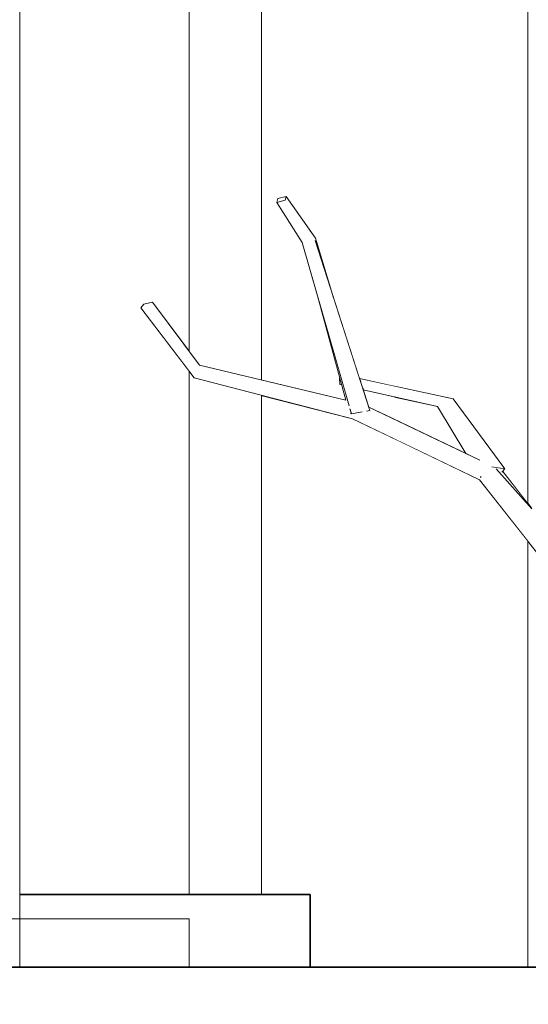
# Model space of a CAD drawing. Extents: x -289599 to -184549, y 66678 to 295474.
# Tile 176 of 256: x -265800 to -265590, y 71498 to 71905. Entities that reach past the tile are written whole.
import ezdxf

# ---------------------------------------------------------------- set-up
doc = ezdxf.new("R2010")
doc.units = 0
doc.header["$MEASUREMENT"] = 0
doc.linetypes.add('Wipeout_Contour', pattern=[1000, 0, -1000])
for name, color, linetype in [('arch drzewa', 8, 'Continuous'), ('Arch wyposarzenie', 8, 'Continuous'), ('Model blacharka', 8, 'Continuous'), ('Model stropy', 8, 'Continuous'), ('Model Ściany', 8, 'Continuous')]:
    doc.layers.add(name, color=color, linetype=linetype)
for name, color, linetype, lineweight in [('arch drzewa_Nr_Pióra__4', 8, 'Continuous', 9), ('Arch wyposarzenie_Nr_Pióra__4', 8, 'Continuous', 9), ('Model blacharka_Nr_Pióra__26', 8, 'Continuous', 35), ('Model stropy_Nr_Pióra__26', 8, 'Continuous', 35), ('Model Ściany_Nr_Pióra__87', 8, 'Continuous', 20)]:
    doc.layers.add(name, color=color, linetype=linetype, lineweight=lineweight)

msp = doc.modelspace()

# ---------------------------------------------------------------- wipeouts: each hides what was drawn before it
at = {"color": 254, "linetype": 'Wipeout_Contour', "lineweight": 0, "ltscale": 1611780.304089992}
msp.add_wipeout([(-265644.89, 71731.85), (-265644.89, 71513.5), (-265589.89, 71513.5), (-265589.89, 71689.62), (-265609.83, 71715)], dxfattribs=at).dxf.layer = 'Arch wyposarzenie'
at = {"color": 254, "linetype": 'Wipeout_Contour', "lineweight": 0, "ltscale": 1290709.204890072}
msp.add_wipeout([(-266149.89, 71533.5), (-266149.89, 71513.5), (-265799.89, 71513.5), (-265799.89, 71533.5)], dxfattribs=at).dxf.layer = 'Model Ściany'

# ---------------------------------------------------------------- next in the draw order: wipeouts: each hides what was drawn before it
at = {"color": 254, "linetype": 'Wipeout_Contour', "lineweight": 0, "ltscale": 1289596.121348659}
msp.add_wipeout([(-265627.26, 71745.26), (-265644.89, 71749.24), (-265644.89, 71739.87), (-265615.47, 71725.86)], dxfattribs=at).dxf.layer = 'Arch wyposarzenie'
at = {"color": 254, "linetype": 'Wipeout_Contour', "lineweight": 0, "ltscale": 1289802.730812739}
msp.add_wipeout([(-265799.89, 71543.5), (-265799.89, 71513.5), (-265679.89, 71513.5), (-265679.89, 71543.5)], dxfattribs=at).dxf.layer = 'Model blacharka'

# ---------------------------------------------------------------- next in the draw order: linework, layer by layer
at = {"layer": 'Model Ściany_Nr_Pióra__87', "linetype": 'Continuous'}
for p, q in [((-266149.89, 71533.5), (-265799.89, 71533.5)), ((-265799.89, 71533.5), (-265729.89, 71533.5))]:
    msp.add_line(p, q, dxfattribs=at)

# ---------------------------------------------------------------- next in the draw order: wipeouts: each hides what was drawn before it
at = {"color": 254, "linetype": 'Wipeout_Contour', "lineweight": 0, "ltscale": 4516282.06722514}
msp.add_wipeout([(-265624.79, 74318.5), (-265644.89, 74318.5), (-265644.89, 71753.65), (-265620.69, 71748.38), (-265599.41, 71719.53), (-265600.28, 71718.42), (-265589.89, 71705.18), (-265589.89, 72091.12), (-265617.03, 72099.59), (-265618.35, 72101.29), (-265616.21, 72103.42), (-265589.89, 72095.35), (-265589.89, 74338.77), (-265589.98, 74338.6)], dxfattribs=at).dxf.layer = 'Arch wyposarzenie'
at = {"color": 254, "linetype": 'Wipeout_Contour', "lineweight": 0, "ltscale": 2903697.074936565}
msp.add_wipeout([(-265799.89, 73993.5), (-265799.89, 71543.5), (-265729.89, 71543.5), (-265729.89, 71759.85), (-265749.85, 71786), (-265748.57, 71787.59), (-265745.03, 71788.38), (-265729.89, 71768.1), (-265729.89, 73993.5)], dxfattribs=at).dxf.layer = 'Model Ściany'

# ---------------------------------------------------------------- next in the draw order: linework, layer by layer
at = {"layer": 'Model Ściany_Nr_Pióra__87', "linetype": 'Continuous'}
msp.add_line((-265799.89, 71533.5), (-265799.89, 73993.5), dxfattribs=at)

# ---------------------------------------------------------------- next in the draw order: wipeouts: each hides what was drawn before it
at = {"color": 254, "linetype": 'Wipeout_Contour', "lineweight": 0, "ltscale": 1934145.314064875}
msp.add_wipeout([(-265601.73, 71719.12), (-265602.98, 71719.53), (-265588.3, 71702.89), (-265588.41, 71703.3), (-265600.28, 71718.42), (-265600.56, 71718.05)], dxfattribs=at).dxf.layer = 'arch drzewa'
at = {"color": 254, "linetype": 'Wipeout_Contour', "lineweight": 0, "ltscale": 2256857.467675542}
msp.add_wipeout([(-265699.89, 71543.5), (-265679.89, 71543.5), (-265679.89, 71513.5), (-265644.89, 71513.5), (-265644.89, 71731.85), (-265662.31, 71740.22), (-265699.89, 71749.89)], dxfattribs=at).dxf.layer = 'Arch wyposarzenie'

# ---------------------------------------------------------------- next in the draw order: linework, layer by layer
at = {"layer": 'Model blacharka_Nr_Pióra__26', "linetype": 'Continuous'}
msp.add_line((-265799.89, 71543.5), (-265679.89, 71543.5), dxfattribs=at)

# ---------------------------------------------------------------- next in the draw order: wipeouts: each hides what was drawn before it
at = {"color": 254, "linetype": 'Wipeout_Contour', "lineweight": 0, "ltscale": 1289425.253340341}
msp.add_wipeout([(-265602.98, 71719.53), (-265609.83, 71715), (-265586.62, 71696.46), (-265588.3, 71702.89)], dxfattribs=at).dxf.layer = 'arch drzewa'
at = {"color": 254, "linetype": 'Wipeout_Contour', "lineweight": 0, "ltscale": 6129099.712284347}
msp.add_wipeout([(-265699.79, 74338.6), (-265699.89, 74338.77), (-265699.89, 71756.18), (-265665.16, 71747.83), (-265666.88, 71754.22), (-265667.65, 71754.39), (-265667.74, 71757.04), (-265667.65, 71757.09), (-265676.8, 71790.98), (-265683.14, 71813.06), (-265693.59, 71829.63), (-265693.24, 71831.19), (-265689.75, 71832.08), (-265677.65, 71814.82), (-265670.18, 71790.22), (-265659.46, 71756.82), (-265644.89, 71753.65), (-265644.89, 74318.5), (-265664.98, 74318.5)], dxfattribs=at).dxf.layer = 'Arch wyposarzenie'
at = {"color": 254, "linetype": 'Wipeout_Contour', "lineweight": 0, "ltscale": 1926976.399866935}
msp.add_wipeout([(-266429.89, 71363.5), (-266079.89, 71363.5), (-266079.89, 71263.5), (-260835.35, 71263.5), (-260835.35, 71513.5), (-266429.89, 71513.5)], dxfattribs=at).dxf.layer = 'Model stropy'

# ---------------------------------------------------------------- next in the draw order: linework, layer by layer
at = {"layer": 'Model blacharka_Nr_Pióra__26', "linetype": 'Continuous'}
msp.add_line((-265679.89, 71513.5), (-265679.89, 71543.5), dxfattribs=at)
at = {"layer": 'Model stropy_Nr_Pióra__26', "linetype": 'Continuous'}
msp.add_line((-266429.89, 71513.5), (-260835.35, 71513.5), dxfattribs=at)
at = {"layer": 'Model Ściany_Nr_Pióra__87', "linetype": 'Continuous'}
for p, q in [((-265799.89, 71513.5), (-265799.89, 71533.5)), ((-265729.89, 71513.5), (-265729.89, 71533.5))]:
    msp.add_line(p, q, dxfattribs=at)

# ---------------------------------------------------------------- next in the draw order: wipeouts: each hides what was drawn before it
at = {"color": 254, "linetype": 'Wipeout_Contour', "lineweight": 0, "ltscale": 1289850.929821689}
msp.add_wipeout([(-265725.6, 71762.37), (-265725.12, 71759.41), (-265664.91, 71747.48), (-265665.08, 71747.81)], dxfattribs=at).dxf.layer = 'arch drzewa'
at = {"color": 254, "linetype": 'Wipeout_Contour', "lineweight": 0, "ltscale": 967049.086357}
msp.add_wipeout([(-265609.83, 71715), (-265582.32, 71679.99), (-265586.62, 71696.46)], dxfattribs=at).dxf.layer = 'arch drzewa'
at = {"color": 254, "linetype": 'Wipeout_Contour', "lineweight": 0, "ltscale": 1289671.758691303}
msp.add_wipeout([(-265657.97, 71752.2), (-265655.66, 71745.01), (-265644.89, 71739.87), (-265644.89, 71749.24)], dxfattribs=at).dxf.layer = 'Arch wyposarzenie'

# ---------------------------------------------------------------- next in the draw order: linework, layer by layer
at = {"layer": 'Arch wyposarzenie_Nr_Pióra__4', "linetype": 'Continuous'}
for p, q in [((-265589.89, 72091.12), (-265589.89, 71705.18)), ((-265589.89, 71689.62), (-265589.89, 71513.5))]:
    msp.add_line(p, q, dxfattribs=at)

# ---------------------------------------------------------------- next in the draw order: wipeouts: each hides what was drawn before it
at = {"color": 254, "linetype": 'Wipeout_Contour', "lineweight": 0, "ltscale": 967536.131403}
msp.add_wipeout([(-265725.6, 71762.37), (-265745.03, 71788.38), (-265748.57, 71787.59)], dxfattribs=at).dxf.layer = 'arch drzewa'
at = {"color": 254, "linetype": 'Wipeout_Contour', "lineweight": 0, "ltscale": 2256858.356256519}
msp.add_wipeout([(-265658.41, 71744.26), (-265658.47, 71744.01), (-265609.22, 71722.53), (-265609.77, 71723.14), (-265655.66, 71745.01), (-265655.23, 71743.65), (-265656.5, 71743.4)], dxfattribs=at).dxf.layer = 'arch drzewa'

# ---------------------------------------------------------------- next in the draw order: wipeouts: each hides what was drawn before it
at = {"color": 254, "linetype": 'Wipeout_Contour', "lineweight": 0, "ltscale": 1934260.924661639}
msp.add_wipeout([(-265609.22, 71722.53), (-265658.47, 71744.01), (-265602.98, 71719.53), (-265601.73, 71719.12), (-265604.69, 71720.36), (-265606.25, 71721.06)], dxfattribs=at).dxf.layer = 'arch drzewa'

# ---------------------------------------------------------------- next in the draw order: wipeouts: each hides what was drawn before it
at = {"color": 254, "linetype": 'Wipeout_Contour', "lineweight": 0, "ltscale": 1934490.683764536}
msp.add_wipeout([(-265662.31, 71740.22), (-265602.98, 71719.53), (-265658.47, 71744.01), (-265659.13, 71743.36), (-265658.51, 71743.02), (-265659.71, 71742.79)], dxfattribs=at).dxf.layer = 'arch drzewa'

# ---------------------------------------------------------------- next in the draw order: wipeouts: each hides what was drawn before it
at = {"color": 254, "linetype": 'Wipeout_Contour', "lineweight": 0, "ltscale": 1934635.733400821}
msp.add_wipeout([(-265725.12, 71759.41), (-265658.47, 71744.01), (-265658.41, 71744.26), (-265663.77, 71745.6), (-265663.8, 71745.72), (-265664.91, 71747.48)], dxfattribs=at).dxf.layer = 'arch drzewa'
at = {"color": 254, "linetype": 'Wipeout_Contour', "lineweight": 0, "ltscale": 967162.90747}
msp.add_wipeout([(-265662.31, 71740.22), (-265609.83, 71715), (-265602.98, 71719.53)], dxfattribs=at).dxf.layer = 'arch drzewa'

# ---------------------------------------------------------------- next in the draw order: linework, layer by layer
at = {"layer": 'arch drzewa_Nr_Pióra__4', "linetype": 'Continuous'}
for p, q in [((-265582.32, 71679.99), (-265609.83, 71715)), ((-265609.47, 71715.98), (-265609.52, 71716.06)), ((-265609.16, 71716.38), (-265609.47, 71715.98)), ((-265609.47, 71715.98), (-265609.25, 71715.94))]:
    msp.add_line(p, q, dxfattribs=at)

# ---------------------------------------------------------------- next in the draw order: wipeouts: each hides what was drawn before it
at = {"color": 254, "linetype": 'Wipeout_Contour', "lineweight": 0, "ltscale": 967412.312954}
msp.add_wipeout([(-265658.47, 71744.01), (-265725.12, 71759.41), (-265727.76, 71757.06)], dxfattribs=at).dxf.layer = 'arch drzewa'
at = {"color": 254, "linetype": 'Wipeout_Contour', "lineweight": 0, "ltscale": 967144.177109}
msp.add_wipeout([(-265599.41, 71719.53), (-265620.69, 71748.38), (-265625.6, 71748.54)], dxfattribs=at).dxf.layer = 'arch drzewa'

# ---------------------------------------------------------------- next in the draw order: wipeouts: each hides what was drawn before it
at = {"color": 254, "linetype": 'Wipeout_Contour', "lineweight": 0, "ltscale": 967510.304172}
msp.add_wipeout([(-265748.57, 71787.59), (-265725.12, 71759.41), (-265725.6, 71762.37)], dxfattribs=at).dxf.layer = 'arch drzewa'
at = {"color": 254, "linetype": 'Wipeout_Contour', "lineweight": 0, "ltscale": 2901916.144659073}
msp.add_wipeout([(-265658.47, 71744.01), (-265727.76, 71757.06), (-265662.31, 71740.22), (-265659.71, 71742.79), (-265662.79, 71742.2), (-265663.11, 71742.5), (-265663.31, 71744.03), (-265663.37, 71744.21), (-265659.13, 71743.36)], dxfattribs=at).dxf.layer = 'arch drzewa'
at = {"color": 254, "linetype": 'Wipeout_Contour', "lineweight": 0, "ltscale": 1611859.161618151}
msp.add_wipeout([(-265625.6, 71748.54), (-265606.27, 71721.07), (-265606.25, 71721.06), (-265604.69, 71720.36), (-265599.41, 71719.53)], dxfattribs=at).dxf.layer = 'arch drzewa'

# ---------------------------------------------------------------- next in the draw order: linework, layer by layer
at = {"layer": 'Arch wyposarzenie_Nr_Pióra__4', "linetype": 'Continuous'}
for p, q in [((-265699.89, 74338.77), (-265699.89, 71756.18)), ((-265699.89, 71749.89), (-265699.89, 71543.5))]:
    msp.add_line(p, q, dxfattribs=at)

# ---------------------------------------------------------------- next in the draw order: wipeouts: each hides what was drawn before it
at = {"color": 254, "linetype": 'Wipeout_Contour', "lineweight": 0, "ltscale": 967538.923458}
msp.add_wipeout([(-265725.12, 71759.41), (-265748.57, 71787.59), (-265749.85, 71786)], dxfattribs=at).dxf.layer = 'arch drzewa'
at = {"color": 254, "linetype": 'Wipeout_Contour', "lineweight": 0, "ltscale": 967310.584953}
msp.add_wipeout([(-265667.65, 71757.09), (-265667.74, 71757.04), (-265667.64, 71757.03)], dxfattribs=at).dxf.layer = 'arch drzewa'
at = {"color": 254, "linetype": 'Wipeout_Contour', "lineweight": 0, "ltscale": 1289525.590445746}
msp.add_wipeout([(-265606.27, 71721.07), (-265625.6, 71748.54), (-265627.26, 71745.26), (-265606.42, 71721.14)], dxfattribs=at).dxf.layer = 'arch drzewa'

# ---------------------------------------------------------------- next in the draw order: wipeouts: each hides what was drawn before it
at = {"color": 254, "linetype": 'Wipeout_Contour', "lineweight": 0, "ltscale": 967511.85506}
msp.add_wipeout([(-265749.85, 71786), (-265727.76, 71757.06), (-265725.12, 71759.41)], dxfattribs=at).dxf.layer = 'arch drzewa'
at = {"color": 254, "linetype": 'Wipeout_Contour', "lineweight": 0, "ltscale": 1289744.231250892}
msp.add_wipeout([(-265667.74, 71757.04), (-265667.65, 71754.39), (-265666.9, 71754.29), (-265667.64, 71757.02)], dxfattribs=at).dxf.layer = 'arch drzewa'
at = {"color": 254, "linetype": 'Wipeout_Contour', "lineweight": 0, "ltscale": 967245.414804}
msp.add_wipeout([(-265659.46, 71756.82), (-265659.01, 71755.44), (-265620.69, 71748.38)], dxfattribs=at).dxf.layer = 'arch drzewa'
at = {"color": 254, "linetype": 'Wipeout_Contour', "lineweight": 0, "ltscale": 1611886.130261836}
msp.add_wipeout([(-265606.42, 71721.14), (-265627.26, 71745.26), (-265615.47, 71725.86), (-265609.77, 71723.14), (-265609.22, 71722.53)], dxfattribs=at).dxf.layer = 'arch drzewa'

# ---------------------------------------------------------------- next in the draw order: linework, layer by layer
at = {"layer": 'arch drzewa_Nr_Pióra__4', "linetype": 'Continuous'}
for p, q in [((-265748.57, 71787.59), (-265749.85, 71786)), ((-265745.03, 71788.38), (-265748.57, 71787.59)), ((-265725.6, 71762.37), (-265745.03, 71788.38)), ((-265727.76, 71757.06), (-265749.85, 71786))]:
    msp.add_line(p, q, dxfattribs=at)
at = {"layer": 'Model Ściany_Nr_Pióra__87', "linetype": 'Continuous'}
for p, q in [((-265729.89, 71768.1), (-265729.89, 73993.5)), ((-265729.89, 71543.5), (-265729.89, 71759.85))]:
    msp.add_line(p, q, dxfattribs=at)

# ---------------------------------------------------------------- next in the draw order: wipeouts: each hides what was drawn before it
at = {"color": 254, "linetype": 'Wipeout_Contour', "lineweight": 0, "ltscale": 1289638.713137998}
msp.add_wipeout([(-265659.01, 71755.44), (-265658.96, 71755.27), (-265625.6, 71748.54), (-265620.69, 71748.38)], dxfattribs=at).dxf.layer = 'arch drzewa'
at = {"color": 254, "linetype": 'Wipeout_Contour', "lineweight": 0, "ltscale": 967307.154793}
msp.add_wipeout([(-265666.9, 71754.29), (-265667.65, 71754.39), (-265666.88, 71754.22)], dxfattribs=at).dxf.layer = 'arch drzewa'
at = {"color": 254, "linetype": 'Wipeout_Contour', "lineweight": 0, "ltscale": 1289454.075448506}
msp.add_wipeout([(-265599.41, 71719.53), (-265604.69, 71720.36), (-265601.73, 71719.12), (-265600.56, 71718.05)], dxfattribs=at).dxf.layer = 'arch drzewa'

# ---------------------------------------------------------------- next in the draw order: linework, layer by layer
at = {"layer": 'arch drzewa_Nr_Pióra__4', "linetype": 'Continuous'}
for p, q in [((-265599.41, 71719.53), (-265620.69, 71748.38)), ((-265599.41, 71719.53), (-265604.7, 71720.36)), ((-265588.3, 71702.89), (-265602.98, 71719.53)), ((-265600.57, 71718.04), (-265599.41, 71719.53)), ((-265588.41, 71703.3), (-265600.28, 71718.42))]:
    msp.add_line(p, q, dxfattribs=at)

# ---------------------------------------------------------------- next in the draw order: wipeouts: each hides what was drawn before it
at = {"color": 254, "linetype": 'Wipeout_Contour', "lineweight": 0, "ltscale": 1612180.785101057}
msp.add_wipeout([(-265663.8, 71745.72), (-265676.8, 71790.98), (-265665.16, 71747.83), (-265665.08, 71747.81), (-265664.91, 71747.48)], dxfattribs=at).dxf.layer = 'arch drzewa'
at = {"color": 254, "linetype": 'Wipeout_Contour', "lineweight": 0, "ltscale": 967248.012513}
msp.add_wipeout([(-265658.96, 71755.27), (-265658.26, 71753.08), (-265625.6, 71748.54)], dxfattribs=at).dxf.layer = 'arch drzewa'

# ---------------------------------------------------------------- next in the draw order: wipeouts: each hides what was drawn before it
at = {"color": 254, "linetype": 'Wipeout_Contour', "lineweight": 0, "ltscale": 967368.191845}
msp.add_wipeout([(-265677.65, 71814.82), (-265677.79, 71813.93), (-265670.18, 71790.22)], dxfattribs=at).dxf.layer = 'arch drzewa'
at = {"color": 254, "linetype": 'Wipeout_Contour', "lineweight": 0, "ltscale": 1289641.455889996}
msp.add_wipeout([(-265625.6, 71748.54), (-265658.26, 71753.08), (-265657.97, 71752.2), (-265627.26, 71745.26)], dxfattribs=at).dxf.layer = 'arch drzewa'
at = {"color": 254, "linetype": 'Wipeout_Contour', "lineweight": 0, "ltscale": 967286.289234}
msp.add_wipeout([(-265662.79, 71742.2), (-265663.31, 71744.03), (-265663.11, 71742.5)], dxfattribs=at).dxf.layer = 'arch drzewa'

# ---------------------------------------------------------------- next in the draw order: linework, layer by layer
at = {"layer": 'arch drzewa_Nr_Pióra__4', "linetype": 'Continuous'}
msp.add_line((-265615.47, 71725.86), (-265627.26, 71745.26), dxfattribs=at)

# ---------------------------------------------------------------- next in the draw order: wipeouts: each hides what was drawn before it
at = {"color": 254, "linetype": 'Wipeout_Contour', "lineweight": 0, "ltscale": 967347.312867}
msp.add_wipeout([(-265655.23, 71743.65), (-265677.79, 71813.93), (-265683.14, 71813.06)], dxfattribs=at).dxf.layer = 'arch drzewa'

# ---------------------------------------------------------------- next in the draw order: wipeouts: each hides what was drawn before it
at = {"color": 254, "linetype": 'Wipeout_Contour', "lineweight": 0, "ltscale": 1612164.960024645}
msp.add_wipeout([(-265655.23, 71743.65), (-265683.14, 71813.06), (-265663.77, 71745.6), (-265658.41, 71744.26), (-265656.5, 71743.4)], dxfattribs=at).dxf.layer = 'arch drzewa'

# ---------------------------------------------------------------- next in the draw order: linework, layer by layer
at = {"layer": 'arch drzewa_Nr_Pióra__4', "linetype": 'Continuous'}
for p, q in [((-265665.16, 71747.83), (-265676.8, 71790.98)), ((-265665.06, 71747.81), (-265725.6, 71762.37)), ((-265667.65, 71757.09), (-265667.74, 71757.04)), ((-265667.74, 71757.04), (-265667.65, 71754.39)), ((-265620.69, 71748.38), (-265659.46, 71756.82)), ((-265666.88, 71754.22), (-265667.65, 71754.39)), ((-265609.7, 71723.11), (-265655.66, 71745.01))]:
    msp.add_line(p, q, dxfattribs=at)

# ---------------------------------------------------------------- next in the draw order: wipeouts: each hides what was drawn before it
at = {"color": 254, "linetype": 'Wipeout_Contour', "lineweight": 0, "ltscale": 967413.460901}
msp.add_wipeout([(-265677.65, 71814.82), (-265689.75, 71832.08), (-265690.11, 71830.52)], dxfattribs=at).dxf.layer = 'arch drzewa'
at = {"color": 254, "linetype": 'Wipeout_Contour', "lineweight": 0, "ltscale": 1289707.348851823}
msp.add_wipeout([(-265659.13, 71743.36), (-265663.37, 71744.21), (-265662.79, 71742.2), (-265658.51, 71743.02)], dxfattribs=at).dxf.layer = 'arch drzewa'

# ---------------------------------------------------------------- next in the draw order: linework, layer by layer
at = {"layer": 'arch drzewa_Nr_Pióra__4', "linetype": 'Continuous'}
for p, q in [((-265662.31, 71740.22), (-265727.76, 71757.06)), ((-265627.26, 71745.26), (-265657.97, 71752.2)), ((-265662.79, 71742.2), (-265663.4, 71744.32)), ((-265662.79, 71742.2), (-265663.3, 71744.02)), ((-265662.79, 71742.2), (-265663.13, 71742.51)), ((-265658.33, 71743.05), (-265662.79, 71742.2)), ((-265655.23, 71743.65), (-265656.56, 71743.39)), ((-265609.83, 71715), (-265662.31, 71740.22))]:
    msp.add_line(p, q, dxfattribs=at)

# ---------------------------------------------------------------- next in the draw order: wipeouts: each hides what was drawn before it
at = {"color": 254, "linetype": 'Wipeout_Contour', "lineweight": 0, "ltscale": 967398.130438}
msp.add_wipeout([(-265690.11, 71830.52), (-265677.79, 71813.93), (-265677.65, 71814.82)], dxfattribs=at).dxf.layer = 'arch drzewa'

# ---------------------------------------------------------------- next in the draw order: wipeouts: each hides what was drawn before it
at = {"color": 254, "linetype": 'Wipeout_Contour', "lineweight": 0, "ltscale": 967416.699419}
msp.add_wipeout([(-265677.79, 71813.93), (-265690.11, 71830.52), (-265693.59, 71829.63)], dxfattribs=at).dxf.layer = 'arch drzewa'

# ---------------------------------------------------------------- next in the draw order: wipeouts: each hides what was drawn before it
at = {"color": 254, "linetype": 'Wipeout_Contour', "lineweight": 0, "ltscale": 967405.866496}
msp.add_wipeout([(-265693.59, 71829.63), (-265683.14, 71813.06), (-265677.79, 71813.93)], dxfattribs=at).dxf.layer = 'arch drzewa'

# ---------------------------------------------------------------- next in the draw order: linework, layer by layer
at = {"layer": 'arch drzewa_Nr_Pióra__4', "linetype": 'Continuous'}
for p, q in [((-265663.75, 71745.56), (-265683.14, 71813.06)), ((-265655.23, 71743.65), (-265677.79, 71813.93)), ((-265670.18, 71790.22), (-265677.65, 71814.82))]:
    msp.add_line(p, q, dxfattribs=at)

# ---------------------------------------------------------------- next in the draw order: wipeouts: each hides what was drawn before it
at = {"color": 254, "linetype": 'Wipeout_Contour', "lineweight": 0, "ltscale": 1289912.682376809}
msp.add_wipeout([(-265693.59, 71829.63), (-265690.11, 71830.52), (-265689.75, 71832.08), (-265693.24, 71831.19)], dxfattribs=at).dxf.layer = 'arch drzewa'

# ---------------------------------------------------------------- next in the draw order: linework, layer by layer
at = {"layer": 'arch drzewa_Nr_Pióra__4', "linetype": 'Continuous'}
for p, q in [((-265693.24, 71831.19), (-265689.75, 71832.08)), ((-265689.75, 71832.08), (-265690.11, 71830.52)), ((-265677.65, 71814.82), (-265689.75, 71832.08)), ((-265693.59, 71829.63), (-265693.24, 71831.19)), ((-265690.11, 71830.52), (-265693.59, 71829.63)), ((-265683.14, 71813.06), (-265693.59, 71829.63))]:
    msp.add_line(p, q, dxfattribs=at)

doc.saveas('drawing.dxf')
